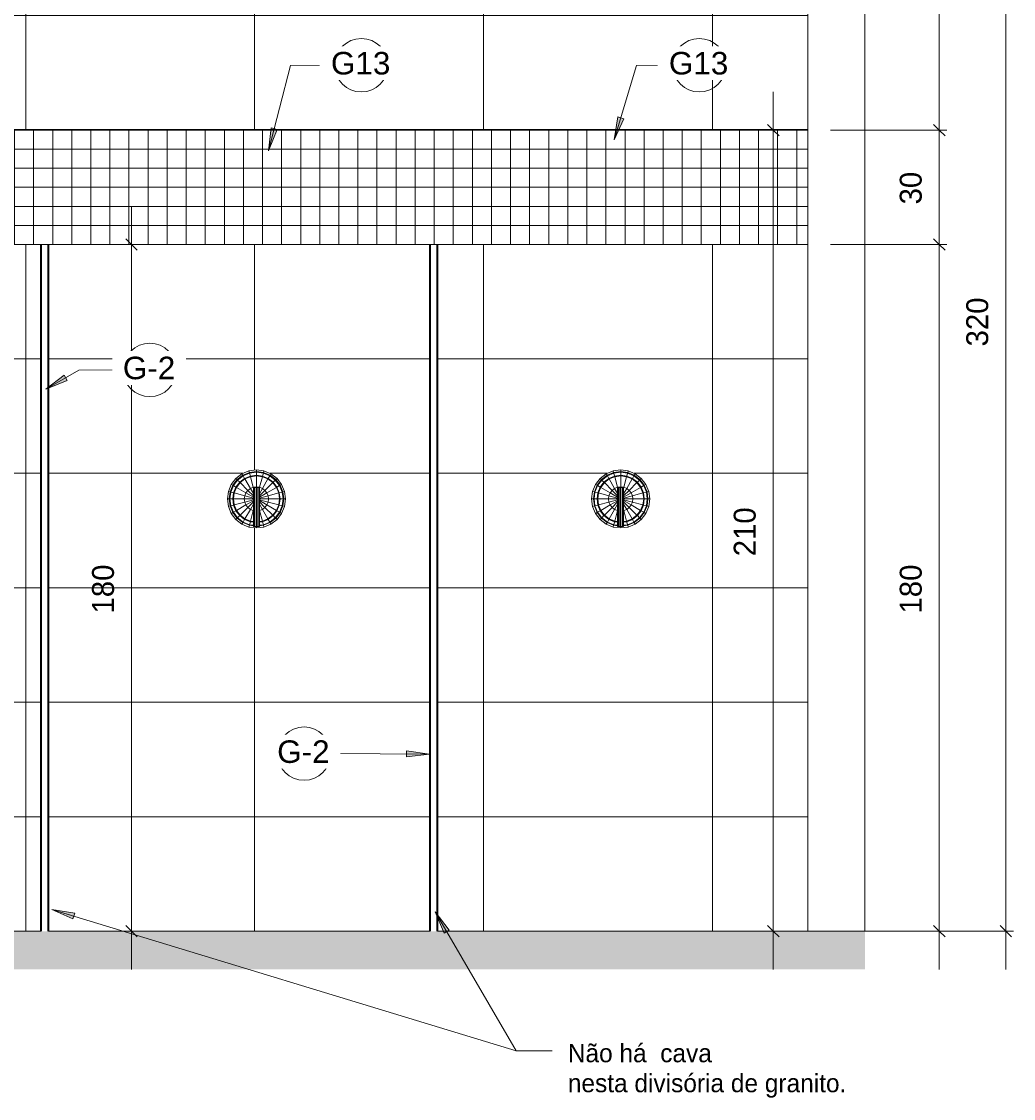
# Model space of a CAD drawing. Header units: metres. Extents: x -7.1 to 31.6, y -21.1 to 8.5.
# Tile 40 of 44: x 19.4 to 22, y -0.4 to 2.4. Entities that reach past the tile are written whole.
import ezdxf

# ---------------------------------------------------------------- set-up
doc = ezdxf.new("R2010")
doc.units = ezdxf.units.M
for name, color, linetype, lineweight in [('A-ANNO-DIMS', 211, 'Continuous', 9), ('A-ANNO-DIMS-20', 211, 'Continuous', 9), ('A-ANNO-KEYN', 231, 'Continuous', 9), ('A-DETL', 90, 'Continuous', 18), ('A-DETL-GENF', 92, 'Continuous', 18), ('A-WALL', 113, 'Continuous', 18), ('A-WALL-PATT', 111, 'Continuous', 35), ('G-ANNO-TEXT', 231, 'Continuous', 9), ('G-IMPT', 8, 'Continuous', 18), ('P-SANR-FIXT', 6, 'Continuous', 18)]:
    doc.layers.add(name, color=color, linetype=linetype, lineweight=lineweight)
doc.styles.add('Arial_2', font='arial.ttf', dxfattribs={"height": 0.059012})
doc.styles.add('Century Gothic_1', font='GOTHIC.TTF', dxfattribs={"height": 0.047904})
doc.styles.add('Century Gothic_5', font='GOTHIC.TTF', dxfattribs={"height": 0.057484})
doc.dimstyles.new('_Cotas_detalhamento_3_mm_1', dxfattribs={"dimscale": 0.3048, "dimtxt": 0.06, "dimasz": 0.098425, "dimexe": 0.065617, "dimexo": 0.19685, "dimgap": 0.098425, "dimtad": 1, "dimdec": 0, "dimlfac": 100, "dimzin": 0, "dimdsep": 46, "dimtxsty": 'Century Gothic_5', "dimblk1": 'OBLIQUE', "dimblk2": 'OBLIQUE', "dimsah": 1, "dimcen": 0.09, "dimdle": 0.328084, "dimazin": 0, "dimtfac": 1, "dimtdec": 4, "dimtix": 1, "dimtmove": 0, "dimatfit": 3, "dimfxl": 1, "dimtvp": 1, "dimtolj": 1, "dimtzin": 0, "dimarcsym": 2})

# ---------------------------------------------------------------- blocks, each defined once
blk = doc.blocks.new('Kohler_-_K-T8226_Taboret_Shower_Trim_1533 - t8226_dxf-717986-Vista E_')
at = {"layer": 'G-IMPT'}
for p, q in [((-1.2834, 1.1713), (-1.2713, 1.1871)), ((-1.2713, 1.1871), (-1.2555, 1.1992)), ((-1.2713, 1.1871), (-1.2679, 1.1837)), ((-1.2679, 1.1837), (-1.2531, 1.1951)), ((-1.2668, 1.1826), (-1.2523, 1.1937)), ((-1.2612, 1.177), (-1.2484, 1.1868)), ((-1.2555, 1.1992), (-1.2371, 1.2068)), ((-1.2555, 1.1992), (-1.2531, 1.1951)), ((-1.2531, 1.1951), (-1.2359, 1.2022)), ((-1.2531, 1.1951), (-1.2523, 1.1937)), ((-1.2523, 1.1937), (-1.2355, 1.2007)), ((-1.2523, 1.1937), (-1.2484, 1.1868)), ((-1.2484, 1.1868), (-1.2334, 1.193)), ((-1.2484, 1.1868), (-1.2476, 1.1855)), ((-1.2476, 1.1855), (-1.233, 1.1915)), ((-1.2371, 1.2068), (-1.2174, 1.2094)), ((-1.2371, 1.2068), (-1.2359, 1.2022)), ((-1.2359, 1.2022), (-1.2174, 1.2047)), ((-1.2359, 1.2022), (-1.2355, 1.2007)), ((-1.2355, 1.2007), (-1.2174, 1.2031)), ((-1.2355, 1.2007), (-1.2334, 1.193)), ((-1.2334, 1.193), (-1.2174, 1.1951)), ((-1.2334, 1.193), (-1.233, 1.1915)), ((-1.233, 1.1915), (-1.2174, 1.1935)), ((-1.233, 1.1915), (-1.2256, 1.1639)), ((-1.2174, 1.2094), (-1.1977, 1.2068)), ((-1.2174, 1.2094), (-1.2174, 1.2047)), ((-1.2174, 1.2047), (-1.1989, 1.2022)), ((-1.2174, 1.2047), (-1.2174, 1.2031)), ((-1.2174, 1.2031), (-1.1993, 1.2007)), ((-1.2174, 1.2031), (-1.2174, 1.1951)), ((-1.2174, 1.1951), (-1.2174, 1.1935)), ((-1.2174, 1.1951), (-1.2014, 1.193)), ((-1.2174, 1.1935), (-1.2174, 1.165)), ((-1.2174, 1.1935), (-1.2018, 1.1915)), ((-1.2018, 1.1915), (-1.2092, 1.1639)), ((-1.2014, 1.193), (-1.2018, 1.1915)), ((-1.2018, 1.1915), (-1.1873, 1.1855)), ((-1.1993, 1.2007), (-1.2014, 1.193)), ((-1.2014, 1.193), (-1.1865, 1.1868)), ((-1.1989, 1.2022), (-1.1993, 1.2007)), ((-1.1993, 1.2007), (-1.1825, 1.1937)), ((-1.1977, 1.2068), (-1.1989, 1.2022)), ((-1.1989, 1.2022), (-1.1817, 1.1951)), ((-1.1977, 1.2068), (-1.1793, 1.1992)), ((-1.1865, 1.1868), (-1.1873, 1.1855)), ((-1.1825, 1.1937), (-1.1865, 1.1868)), ((-1.1865, 1.1868), (-1.1736, 1.177)), ((-1.1817, 1.1951), (-1.1825, 1.1937)), ((-1.1825, 1.1937), (-1.168, 1.1826)), ((-1.1793, 1.1992), (-1.1817, 1.1951)), ((-1.1817, 1.1951), (-1.1669, 1.1837)), ((-1.1793, 1.1992), (-1.1635, 1.1871)), ((-1.1635, 1.1871), (-1.1669, 1.1837)), ((-1.1635, 1.1871), (-1.1514, 1.1713)), ((-1.291, 1.1529), (-1.2834, 1.1713)), ((-1.2864, 1.1517), (-1.2793, 1.1689)), ((-1.2849, 1.1513), (-1.2779, 1.1681)), ((-1.2834, 1.1713), (-1.2793, 1.1689)), ((-1.2793, 1.1689), (-1.2679, 1.1837)), ((-1.2793, 1.1689), (-1.2779, 1.1681)), ((-1.2779, 1.1681), (-1.2668, 1.1826)), ((-1.2779, 1.1681), (-1.271, 1.1642)), ((-1.2772, 1.1492), (-1.271, 1.1642)), ((-1.2757, 1.1488), (-1.2697, 1.1634)), ((-1.271, 1.1642), (-1.2612, 1.177)), ((-1.271, 1.1642), (-1.2697, 1.1634)), ((-1.2697, 1.1634), (-1.2601, 1.1759)), ((-1.2697, 1.1634), (-1.2449, 1.1491)), ((-1.2679, 1.1837), (-1.2668, 1.1826)), ((-1.2668, 1.1826), (-1.2612, 1.177)), ((-1.2612, 1.177), (-1.2601, 1.1759)), ((-1.2601, 1.1759), (-1.2476, 1.1855)), ((-1.2601, 1.1759), (-1.2399, 1.1557)), ((-1.2476, 1.1855), (-1.2333, 1.1607)), ((-1.2399, 1.1557), (-1.2333, 1.1607)), ((-1.2333, 1.1607), (-1.2256, 1.1639)), ((-1.2333, 1.1607), (-1.2255, 1.1471)), ((-1.2256, 1.1639), (-1.2174, 1.165)), ((-1.2256, 1.1639), (-1.2253, 1.1628)), ((-1.2252, 1.1628), (-1.2255, 1.1628)), ((-1.2255, 1.0612), (-1.2255, 1.1628)), ((-1.2255, 1.1628), (-1.2244, 1.1628)), ((-1.2244, 1.1628), (-1.2215, 1.1628)), ((-1.2244, 1.0612), (-1.2244, 1.1628)), ((-1.2215, 1.1628), (-1.2175, 1.1628)), ((-1.2215, 1.0612), (-1.2215, 1.1628)), ((-1.2175, 1.1628), (-1.2136, 1.1628)), ((-1.2175, 1.0612), (-1.2175, 1.1628)), ((-1.2174, 1.165), (-1.2092, 1.1639)), ((-1.2174, 1.165), (-1.2174, 1.1628)), ((-1.2136, 1.1628), (-1.2106, 1.1628)), ((-1.2136, 1.0612), (-1.2136, 1.1628)), ((-1.2106, 1.1628), (-1.2096, 1.1628)), ((-1.2106, 1.0612), (-1.2106, 1.1628)), ((-1.2096, 1.1628), (-1.2098, 1.1628)), ((-1.2092, 1.1639), (-1.2096, 1.1625)), ((-1.2096, 1.0612), (-1.2096, 1.1628)), ((-1.2015, 1.1607), (-1.2096, 1.1468)), ((-1.2092, 1.1639), (-1.2015, 1.1607)), ((-1.1873, 1.1855), (-1.2015, 1.1607)), ((-1.2015, 1.1607), (-1.195, 1.1557)), ((-1.1748, 1.1759), (-1.195, 1.1557)), ((-1.1652, 1.1634), (-1.1899, 1.1491)), ((-1.1873, 1.1855), (-1.1748, 1.1759)), ((-1.1736, 1.177), (-1.1748, 1.1759)), ((-1.1748, 1.1759), (-1.1652, 1.1634)), ((-1.168, 1.1826), (-1.1736, 1.177)), ((-1.1736, 1.177), (-1.1638, 1.1642)), ((-1.1669, 1.1837), (-1.168, 1.1826)), ((-1.168, 1.1826), (-1.1569, 1.1681)), ((-1.1669, 1.1837), (-1.1556, 1.1689)), ((-1.1638, 1.1642), (-1.1652, 1.1634)), ((-1.1652, 1.1634), (-1.1591, 1.1488)), ((-1.1569, 1.1681), (-1.1638, 1.1642)), ((-1.1638, 1.1642), (-1.1576, 1.1492)), ((-1.1556, 1.1689), (-1.1569, 1.1681)), ((-1.1569, 1.1681), (-1.1499, 1.1513)), ((-1.1514, 1.1713), (-1.1556, 1.1689)), ((-1.1556, 1.1689), (-1.1484, 1.1517)), ((-1.1514, 1.1713), (-1.1438, 1.1529)), ((-1.2936, 1.1332), (-1.291, 1.1529)), ((-1.291, 1.1135), (-1.2936, 1.1332)), ((-1.2936, 1.1332), (-1.2889, 1.1332)), ((-1.291, 1.1529), (-1.2864, 1.1517)), ((-1.2889, 1.1332), (-1.2864, 1.1517)), ((-1.2864, 1.1147), (-1.2889, 1.1332)), ((-1.2889, 1.1332), (-1.2873, 1.1332)), ((-1.2873, 1.1332), (-1.2849, 1.1513)), ((-1.2849, 1.1151), (-1.2873, 1.1332)), ((-1.2873, 1.1332), (-1.2793, 1.1332)), ((-1.2864, 1.1517), (-1.2849, 1.1513)), ((-1.2849, 1.1513), (-1.2772, 1.1492)), ((-1.2793, 1.1332), (-1.2772, 1.1492)), ((-1.2772, 1.1172), (-1.2793, 1.1332)), ((-1.2793, 1.1332), (-1.2777, 1.1332)), ((-1.2777, 1.1332), (-1.2757, 1.1488)), ((-1.2757, 1.1176), (-1.2777, 1.1332)), ((-1.2777, 1.1332), (-1.2492, 1.1332)), ((-1.2772, 1.1492), (-1.2757, 1.1488)), ((-1.2757, 1.1488), (-1.2481, 1.1414)), ((-1.2492, 1.1332), (-1.2481, 1.1414)), ((-1.2481, 1.125), (-1.2492, 1.1332)), ((-1.2492, 1.1332), (-1.2255, 1.1332)), ((-1.2481, 1.1414), (-1.2449, 1.1491)), ((-1.2481, 1.1414), (-1.2255, 1.1354)), ((-1.2481, 1.125), (-1.2255, 1.1311)), ((-1.2449, 1.1491), (-1.2399, 1.1557)), ((-1.2449, 1.1491), (-1.2255, 1.1379)), ((-1.2399, 1.1557), (-1.2255, 1.1413)), ((-1.195, 1.1557), (-1.2096, 1.141)), ((-1.1899, 1.1491), (-1.2096, 1.1377)), ((-1.1868, 1.1414), (-1.2096, 1.1353)), ((-1.1857, 1.1332), (-1.2096, 1.1332)), ((-1.1868, 1.125), (-1.2096, 1.1311)), ((-1.195, 1.1557), (-1.1899, 1.1491)), ((-1.1899, 1.1491), (-1.1868, 1.1414)), ((-1.1591, 1.1488), (-1.1868, 1.1414)), ((-1.1857, 1.1332), (-1.1868, 1.1414)), ((-1.1868, 1.125), (-1.1857, 1.1332)), ((-1.1571, 1.1332), (-1.1857, 1.1332)), ((-1.1576, 1.1492), (-1.1591, 1.1488)), ((-1.1571, 1.1332), (-1.1591, 1.1488)), ((-1.1591, 1.1176), (-1.1571, 1.1332)), ((-1.1499, 1.1513), (-1.1576, 1.1492)), ((-1.1555, 1.1332), (-1.1576, 1.1492)), ((-1.1576, 1.1172), (-1.1555, 1.1332)), ((-1.1555, 1.1332), (-1.1571, 1.1332)), ((-1.1476, 1.1332), (-1.1555, 1.1332)), ((-1.1484, 1.1517), (-1.1499, 1.1513)), ((-1.1476, 1.1332), (-1.1499, 1.1513)), ((-1.1499, 1.1151), (-1.1476, 1.1332)), ((-1.1438, 1.1529), (-1.1484, 1.1517)), ((-1.146, 1.1332), (-1.1484, 1.1517)), ((-1.1484, 1.1147), (-1.146, 1.1332)), ((-1.146, 1.1332), (-1.1476, 1.1332)), ((-1.1412, 1.1332), (-1.146, 1.1332)), ((-1.1412, 1.1332), (-1.1438, 1.1529)), ((-1.1438, 1.1135), (-1.1412, 1.1332)), ((-1.291, 1.1135), (-1.2864, 1.1147)), ((-1.2834, 1.0951), (-1.291, 1.1135)), ((-1.2864, 1.1147), (-1.2849, 1.1151)), ((-1.2793, 1.0975), (-1.2864, 1.1147)), ((-1.2849, 1.1151), (-1.2772, 1.1172)), ((-1.2779, 1.0983), (-1.2849, 1.1151)), ((-1.2779, 1.0983), (-1.271, 1.1023)), ((-1.2772, 1.1172), (-1.2757, 1.1176)), ((-1.271, 1.1023), (-1.2772, 1.1172)), ((-1.2757, 1.1176), (-1.2481, 1.125)), ((-1.2697, 1.1031), (-1.2757, 1.1176)), ((-1.271, 1.1023), (-1.2697, 1.1031)), ((-1.2612, 1.0894), (-1.271, 1.1023)), ((-1.2697, 1.1031), (-1.2449, 1.1173)), ((-1.2601, 1.0906), (-1.2697, 1.1031)), ((-1.2601, 1.0906), (-1.2399, 1.1108)), ((-1.2449, 1.1173), (-1.2481, 1.125)), ((-1.2476, 1.081), (-1.2333, 1.1057)), ((-1.2449, 1.1173), (-1.2255, 1.1286)), ((-1.2399, 1.1108), (-1.2449, 1.1173)), ((-1.2399, 1.1108), (-1.2255, 1.1252)), ((-1.2333, 1.1057), (-1.2399, 1.1108)), ((-1.2333, 1.1057), (-1.2255, 1.1193)), ((-1.2256, 1.1025), (-1.2333, 1.1057)), ((-1.233, 1.0749), (-1.2256, 1.1025)), ((-1.2256, 1.1025), (-1.2255, 1.1032)), ((-1.1899, 1.1173), (-1.2096, 1.1287)), ((-1.195, 1.1108), (-1.2096, 1.1254)), ((-1.2015, 1.1057), (-1.2096, 1.1196)), ((-1.2092, 1.1025), (-1.2096, 1.104)), ((-1.2092, 1.1025), (-1.2096, 1.1025)), ((-1.2015, 1.1057), (-1.2092, 1.1025)), ((-1.2018, 1.0749), (-1.2092, 1.1025)), ((-1.195, 1.1108), (-1.2015, 1.1057)), ((-1.1873, 1.081), (-1.2015, 1.1057)), ((-1.1899, 1.1173), (-1.195, 1.1108)), ((-1.1748, 1.0906), (-1.195, 1.1108)), ((-1.1868, 1.125), (-1.1899, 1.1173)), ((-1.1652, 1.1031), (-1.1899, 1.1173)), ((-1.1591, 1.1176), (-1.1868, 1.125)), ((-1.1652, 1.1031), (-1.1748, 1.0906)), ((-1.1638, 1.1023), (-1.1736, 1.0894)), ((-1.1591, 1.1176), (-1.1652, 1.1031)), ((-1.1638, 1.1023), (-1.1652, 1.1031)), ((-1.1576, 1.1172), (-1.1638, 1.1023)), ((-1.1569, 1.0983), (-1.1638, 1.1023)), ((-1.1576, 1.1172), (-1.1591, 1.1176)), ((-1.1499, 1.1151), (-1.1576, 1.1172)), ((-1.1499, 1.1151), (-1.1569, 1.0983)), ((-1.1484, 1.1147), (-1.1556, 1.0975)), ((-1.1438, 1.1135), (-1.1514, 1.0951)), ((-1.1484, 1.1147), (-1.1499, 1.1151)), ((-1.1438, 1.1135), (-1.1484, 1.1147)), ((-1.2834, 1.0951), (-1.2793, 1.0975)), ((-1.2713, 1.0793), (-1.2834, 1.0951)), ((-1.2793, 1.0975), (-1.2779, 1.0983)), ((-1.2679, 1.0827), (-1.2793, 1.0975)), ((-1.2668, 1.0838), (-1.2779, 1.0983)), ((-1.2713, 1.0793), (-1.2679, 1.0827)), ((-1.2555, 1.0672), (-1.2713, 1.0793)), ((-1.2679, 1.0827), (-1.2668, 1.0838)), ((-1.2531, 1.0713), (-1.2679, 1.0827)), ((-1.2668, 1.0838), (-1.2612, 1.0894)), ((-1.2523, 1.0727), (-1.2668, 1.0838)), ((-1.2612, 1.0894), (-1.2601, 1.0906)), ((-1.2484, 1.0796), (-1.2612, 1.0894)), ((-1.2476, 1.081), (-1.2601, 1.0906)), ((-1.2531, 1.0713), (-1.2523, 1.0727)), ((-1.2523, 1.0727), (-1.2484, 1.0796)), ((-1.2355, 1.0657), (-1.2523, 1.0727)), ((-1.2484, 1.0796), (-1.2476, 1.081)), ((-1.2334, 1.0734), (-1.2484, 1.0796)), ((-1.233, 1.0749), (-1.2476, 1.081)), ((-1.2355, 1.0657), (-1.2334, 1.0734)), ((-1.2334, 1.0734), (-1.233, 1.0749)), ((-1.2255, 1.0724), (-1.2334, 1.0734)), ((-1.2255, 1.0739), (-1.233, 1.0749)), ((-1.2018, 1.0749), (-1.2096, 1.0739)), ((-1.2014, 1.0734), (-1.2096, 1.0723)), ((-1.1873, 1.081), (-1.2018, 1.0749)), ((-1.2014, 1.0734), (-1.2018, 1.0749)), ((-1.1865, 1.0796), (-1.2014, 1.0734)), ((-1.1993, 1.0657), (-1.2014, 1.0734)), ((-1.1825, 1.0727), (-1.1993, 1.0657)), ((-1.1748, 1.0906), (-1.1873, 1.081)), ((-1.1865, 1.0796), (-1.1873, 1.081)), ((-1.1736, 1.0894), (-1.1865, 1.0796)), ((-1.1825, 1.0727), (-1.1865, 1.0796)), ((-1.168, 1.0838), (-1.1825, 1.0727)), ((-1.1817, 1.0713), (-1.1825, 1.0727)), ((-1.1669, 1.0827), (-1.1817, 1.0713)), ((-1.1635, 1.0793), (-1.1793, 1.0672)), ((-1.1736, 1.0894), (-1.1748, 1.0906)), ((-1.168, 1.0838), (-1.1736, 1.0894)), ((-1.1569, 1.0983), (-1.168, 1.0838)), ((-1.1669, 1.0827), (-1.168, 1.0838)), ((-1.1556, 1.0975), (-1.1669, 1.0827)), ((-1.1635, 1.0793), (-1.1669, 1.0827)), ((-1.1514, 1.0951), (-1.1635, 1.0793)), ((-1.1556, 1.0975), (-1.1569, 1.0983)), ((-1.1514, 1.0951), (-1.1556, 1.0975)), ((-1.2555, 1.0672), (-1.2531, 1.0713)), ((-1.2371, 1.0596), (-1.2555, 1.0672)), ((-1.2359, 1.0642), (-1.2531, 1.0713)), ((-1.2371, 1.0596), (-1.2359, 1.0642)), ((-1.2174, 1.057), (-1.2371, 1.0596)), ((-1.2359, 1.0642), (-1.2355, 1.0657)), ((-1.2255, 1.0628), (-1.2359, 1.0642)), ((-1.2255, 1.0644), (-1.2355, 1.0657)), ((-1.2252, 1.0612), (-1.2255, 1.0612)), ((-1.2255, 1.0612), (-1.2244, 1.0612)), ((-1.2244, 1.0612), (-1.2215, 1.0612)), ((-1.2215, 1.0612), (-1.2175, 1.0612)), ((-1.2175, 1.0612), (-1.2136, 1.0612)), ((-1.2174, 1.057), (-1.2174, 1.0612)), ((-1.1977, 1.0596), (-1.2174, 1.057)), ((-1.2136, 1.0612), (-1.2106, 1.0612)), ((-1.2106, 1.0612), (-1.2096, 1.0612)), ((-1.2096, 1.0612), (-1.2098, 1.0612)), ((-1.1993, 1.0657), (-1.2096, 1.0644)), ((-1.1989, 1.0642), (-1.2096, 1.0628)), ((-1.1989, 1.0642), (-1.1993, 1.0657)), ((-1.1817, 1.0713), (-1.1989, 1.0642)), ((-1.1977, 1.0596), (-1.1989, 1.0642)), ((-1.1793, 1.0672), (-1.1977, 1.0596)), ((-1.1793, 1.0672), (-1.1817, 1.0713))]:
    blk.add_line(p, q, dxfattribs=at)
blk = doc.blocks.new('Kohler_-_K-T8226_Taboret_Shower_Trim_1533 - Kohler_-_K-T8226_Taboret_Shower_Trim_1533-204706-Vista E_')
blk.add_blockref('Kohler_-_K-T8226_Taboret_Shower_Trim_1533 - t8226_dxf-717986-Vista E_', (0, 0))
blk = doc.blocks.new('DIMBLOCK49-Vista E_')
at = {"layer": 'A-ANNO-DIMS-20'}
for p, q in [((21.4778, 3.2), (21.7828, 3.2)), ((21.7628, 3.2), (21.4778, 3.2)), ((21.7628, 3.2), (21.7628, 2.1)), ((21.4778, 2.1), (21.7828, 2.1)), ((21.7628, 2.1), (21.4778, 2.1))]:
    blk.add_line(p, q, dxfattribs=at)
at = {"layer": 'A-ANNO-DIMS-20', "lineweight": 18}
for p, q in [((21.7628, 3.2), (21.7478, 3.215)), ((21.7628, 3.2), (21.7778, 3.185)), ((21.7628, 2.1), (21.7478, 2.115)), ((21.7628, 2.1), (21.7778, 2.085))]:
    blk.add_line(p, q, dxfattribs=at)
at = {"layer": 'A-ANNO-DIMS-20', "color": 0, "insert": (21.6591, 2.5829), "char_height": 0.05748, "width": 0.161143, "attachment_point": 1, "rotation": 90, "line_spacing_factor": 0.984117, "style": 'Century Gothic_5'}
blk.add_mtext('110', dxfattribs=at)
blk = doc.blocks.new('_Oblique')
at = {"color": 0, "linetype": 'ByBlock', "lineweight": -2}
blk.add_line((-0.5, -0.5), (0.5, 0.5), dxfattribs=at)
blk = doc.blocks.new('DIMBLOCK50-Vista E_')
at = {"layer": 'A-ANNO-DIMS-20'}
for p, q in [((21.4778, 2.1), (21.7828, 2.1)), ((21.7628, 2.1), (21.4778, 2.1)), ((21.7628, 2.1), (21.7628, 1.8)), ((21.4778, 1.8), (21.7828, 1.8)), ((21.7628, 1.8), (21.4778, 1.8))]:
    blk.add_line(p, q, dxfattribs=at)
at = {"layer": 'A-ANNO-DIMS-20', "lineweight": 18}
for p, q in [((21.7628, 2.1), (21.7478, 2.115)), ((21.7628, 2.1), (21.7778, 2.085)), ((21.7628, 1.8), (21.7478, 1.815)), ((21.7628, 1.8), (21.7778, 1.785))]:
    blk.add_line(p, q, dxfattribs=at)
at = {"layer": 'A-ANNO-DIMS-20', "color": 0, "insert": (21.6591, 1.9052), "char_height": 0.05748, "width": 0.107429, "attachment_point": 1, "rotation": 90, "line_spacing_factor": 0.984117, "style": 'Century Gothic_5'}
blk.add_mtext('30', dxfattribs=at)
blk = doc.blocks.new('DIMBLOCK51-Vista E_')
at = {"layer": 'A-ANNO-DIMS-20', "lineweight": 18}
for p, q in [((21.7628, 1.8), (21.7478, 1.815)), ((21.7628, 1.8), (21.7778, 1.785)), ((21.7628, 0), (21.7478, 0.015)), ((21.7628, 0), (21.7778, -0.015))]:
    blk.add_line(p, q, dxfattribs=at)
at = {"layer": 'A-ANNO-DIMS-20'}
for p, q in [((21.4778, 1.8), (21.7828, 1.8)), ((21.7628, 1.8), (21.4778, 1.8)), ((21.7628, 1.8), (21.7628, -0.1)), ((20.4912, 0), (21.7828, 0)), ((21.7628, 0), (20.4912, 0))]:
    blk.add_line(p, q, dxfattribs=at)
at = {"layer": 'A-ANNO-DIMS-20', "color": 0, "insert": (21.6591, 0.8329), "char_height": 0.05748, "width": 0.161143, "attachment_point": 1, "rotation": 90, "line_spacing_factor": 0.984117, "style": 'Century Gothic_5'}
blk.add_mtext('180', dxfattribs=at)
blk = doc.blocks.new('DIMBLOCK52-Vista E_')
at = {"layer": 'A-ANNO-DIMS-20'}
for p, q in [((21.3277, 2.2), (21.3277, -0.1)), ((20.9877, 2.1), (21.3477, 2.1)), ((21.3277, 2.1), (20.9877, 2.1)), ((21.2889, 0), (21.3477, 0)), ((21.3277, 0), (21.2889, 0))]:
    blk.add_line(p, q, dxfattribs=at)
at = {"layer": 'A-ANNO-DIMS-20', "lineweight": 18}
for p, q in [((21.3277, 2.1), (21.3127, 2.115)), ((21.3277, 2.1), (21.3427, 2.085)), ((21.3277, 0), (21.3127, 0.015)), ((21.3277, 0), (21.3427, -0.015))]:
    blk.add_line(p, q, dxfattribs=at)
at = {"layer": 'A-ANNO-DIMS-20', "color": 0, "insert": (21.224, 0.9829), "char_height": 0.05748, "width": 0.161143, "attachment_point": 1, "rotation": 90, "line_spacing_factor": 0.984117, "style": 'Century Gothic_5'}
blk.add_mtext('210', dxfattribs=at)
blk = doc.blocks.new('DIMBLOCK55-Vista E_')
at = {"layer": 'A-ANNO-DIMS-20'}
for p, q in [((19.6459, 1.9), (19.6459, -0.1)), ((19.6071, 1.8), (19.6659, 1.8)), ((19.6459, 1.8), (19.6071, 1.8)), ((19.6071, 0), (19.6659, 0)), ((19.6459, 0), (19.6071, 0))]:
    blk.add_line(p, q, dxfattribs=at)
at = {"layer": 'A-ANNO-DIMS-20', "lineweight": 18}
for p, q in [((19.6459, 1.8), (19.6309, 1.815)), ((19.6459, 1.8), (19.6609, 1.785)), ((19.6459, 0), (19.6309, 0.015)), ((19.6459, 0), (19.6609, -0.015))]:
    blk.add_line(p, q, dxfattribs=at)
at = {"layer": 'A-ANNO-DIMS-20', "color": 0, "insert": (19.5422, 0.8329), "char_height": 0.05748, "width": 0.161143, "attachment_point": 1, "rotation": 90, "line_spacing_factor": 0.984117, "style": 'Century Gothic_5'}
blk.add_mtext('180', dxfattribs=at)
blk = doc.blocks.new('M_Identificador de nota-chave - Texto da nota-chave-86548-Vista E_')
at = {"layer": 'A-ANNO-KEYN'}
blk.add_circle((-5.5569, 1.1102), 0.07, dxfattribs=at)
blk = doc.blocks.new('DIMBLOCK57-Vista E_')
at = {"layer": 'A-ANNO-DIMS-20'}
for p, q in [((21.9371, 3.3), (21.9371, -0.1)), ((21.4778, 3.2), (21.9571, 3.2)), ((21.9371, 3.2), (21.4778, 3.2)), ((21.6278, 0), (21.9571, 0)), ((21.9371, 0), (21.6278, 0))]:
    blk.add_line(p, q, dxfattribs=at)
at = {"layer": 'A-ANNO-DIMS-20', "lineweight": 18}
for p, q in [((21.9371, 3.2), (21.9221, 3.215)), ((21.9371, 3.2), (21.9521, 3.185)), ((21.9371, 0), (21.9221, 0.015)), ((21.9371, 0), (21.9521, -0.015))]:
    blk.add_line(p, q, dxfattribs=at)
at = {"layer": 'A-ANNO-DIMS-20', "color": 0, "insert": (21.8334, 1.5329), "char_height": 0.05748, "width": 0.161143, "attachment_point": 1, "rotation": 90, "line_spacing_factor": 0.984117, "style": 'Century Gothic_5'}
blk.add_mtext('320', dxfattribs=at)

msp = doc.modelspace()

# ---------------------------------------------------------------- hatches: boundary and pattern name
at = {"layer": 'A-ANNO-KEYN'}
for points in [[(20.9109, 2.0746), (20.9356, 2.1299), (20.9204, 2.1344)], [(20.0045, 2.0456), (20.0272, 2.1017), (20.0119, 2.1057)], [(19.4209, 1.4207), (19.4769, 1.4436), (19.4691, 1.4573)], [(20.4266, 0.4646), (20.3667, 0.4728), (20.3666, 0.457)]]:
    msp.add_hatch(color=256, dxfattribs=at).paths.add_polyline_path(points, flags=0)
at = {"layer": 'A-DETL-GENF'}
h = msp.add_hatch(color=7, dxfattribs=at)
h.paths.add_polyline_path([(17.0471, -0.1), (21.5679, -0.1), (21.5678, 0), (16.2178, 0), (16.2178, -0.1), (16.8797, -0.1)], flags=0)
h.paths.add_polyline_path([(16.3678, 3.85), (21.5679, 3.85), (21.5679, 4), (16.2178, 4), (16.2178, 3.85)], flags=0)
h = msp.add_hatch(dxfattribs=at)
h.set_pattern_fill('FP_16', color=150, style=0, pattern_type=2)
h.set_pattern_definition([(0, (36.889, 0), (0, 0.05), []), (90, (36.889, 0), (-0.05, 3e-18), [])])
h.paths.add_polyline_path([(16.3678, 1.8), (21.4178, 1.8), (21.4178, 2.1019), (16.3678, 2.1019), (16.3678, 1.9499)], flags=0)
at = {"layer": 'A-WALL-PATT', "lineweight": 18}
h = msp.add_hatch(dxfattribs=at)
h.set_pattern_fill('FP_15', color=256, style=0, pattern_type=2)
h.set_pattern_definition([(0, (20.568, -0.9), (0, 0.3), []), (90, (20.568, -0.9), (-0.6, 4e-17), [])])
h.paths.add_polyline_path([(16.4526, 0), (16.7467, 0), (16.7683, 0.1979), (16.7557, 0.2056), (16.7374, 0.2201), (16.7219, 0.2356), (16.7077, 0.2537), (16.6958, 0.2734), (16.6858, 0.296), (16.6793, 0.3174), (16.6753, 0.3395), (16.674, 0.3619), (17.055, 0.3619), (17.0536, 0.339), (17.0492, 0.3156), (17.0426, 0.2944), (17.0331, 0.2734), (17.0212, 0.2537), (17.007, 0.2356), (16.9908, 0.2194), (16.9727, 0.2052), (16.9606, 0.1979), (16.9822, 0), (17.7667, 0), (17.7883, 0.1979), (17.7757, 0.2056), (17.7574, 0.2201), (17.7419, 0.2356), (17.7277, 0.2537), (17.7158, 0.2734), (17.7058, 0.296), (17.6993, 0.3174), (17.6953, 0.3395), (17.694, 0.3619), (18.075, 0.3619), (18.0736, 0.339), (18.0692, 0.3156), (18.0626, 0.2944), (18.0531, 0.2734), (18.0412, 0.2537), (18.027, 0.2356), (18.0108, 0.2194), (17.9927, 0.2052), (17.9806, 0.1979), (18.0022, 0), (18.7867, 0), (18.8083, 0.1979), (18.7962, 0.2052), (18.7774, 0.2201), (18.7619, 0.2356), (18.7477, 0.2537), (18.7358, 0.2734), (18.7258, 0.296), (18.7193, 0.3174), (18.7153, 0.3395), (18.714, 0.3619), (19.095, 0.3619), (19.0936, 0.339), (19.0894, 0.3162), (19.0826, 0.2944), (19.0731, 0.2734), (19.0612, 0.2537), (19.047, 0.2356), (19.0308, 0.2194), (19.0127, 0.2052), (19.0006, 0.1979), (19.0222, 0), (19.4078, 0), (19.4078, 1.8), (18.4078, 1.8), (18.4078, 0.966), (18.4114, 0.9625), (18.4528, 0.9588), (18.4553, 0.9657), (18.4656, 0.9657), (18.4686, 0.9575), (18.5158, 0.9533), (18.5224, 0.9494), (18.5248, 0.9425), (18.5248, 0.6735), (18.5223, 0.6664), (18.5158, 0.6627), (18.5128, 0.6624), (18.5128, 0.6478), (18.4955, 0.6478), (18.4955, 0.5742), (18.4328, 0.5742), (18.4328, 0.6478), (18.4155, 0.6478), (18.4155, 0.6539), (18.4114, 0.6535), (18.4078, 0.65), (18.4078, 0.2), (18.3878, 0.2), (18.3878, 1.8), (17.3878, 1.8), (17.3878, 0.966), (17.3914, 0.9625), (17.4328, 0.9588), (17.4353, 0.9657), (17.4456, 0.9657), (17.4486, 0.9575), (17.4958, 0.9533), (17.5024, 0.9494), (17.5048, 0.9425), (17.5048, 0.6735), (17.5023, 0.6664), (17.4958, 0.6627), (17.4928, 0.6624), (17.4928, 0.6478), (17.4755, 0.6478), (17.4755, 0.5742), (17.4128, 0.5742), (17.4128, 0.6478), (17.3955, 0.6478), (17.3955, 0.6539), (17.3914, 0.6535), (17.3878, 0.65), (17.3878, 0.2), (17.3678, 0.2), (17.3678, 1.8), (16.3678, 1.8), (16.3678, 0.966), (16.3714, 0.9625), (16.4128, 0.9588), (16.4153, 0.9657), (16.4256, 0.9657), (16.4286, 0.9575), (16.4758, 0.9533), (16.4824, 0.9494), (16.4848, 0.9425), (16.4848, 0.6735), (16.4823, 0.6664), (16.4758, 0.6627), (16.4728, 0.6624), (16.4728, 0.6478), (16.4555, 0.6478), (16.4555, 0.5742), (16.3928, 0.5742), (16.3928, 0.6478), (16.3755, 0.6478), (16.3755, 0.6539), (16.3714, 0.6535), (16.3678, 0.65), (16.3678, 0), (16.4457, 0)], flags=0)
h.paths.add_polyline_path([(20.2284, 0), (20.4278, 0), (20.4278, 1.8), (19.4278, 1.8), (19.4278, 0), (19.5587, 0)], flags=0)
h.paths.add_polyline_path([(20.4478, 0), (21.4178, 0), (21.4178, 1.8), (20.4478, 1.8), (20.4478, 0.0778)], flags=0)
h.paths.add_polyline_path([(17.1711, 0.0499), (17.1635, 0.0519), (17.1568, 0.055), (17.1512, 0.0597), (17.1466, 0.0651), (17.1411, 0.0764), (17.1389, 0.0843), (17.1378, 0.0944), (17.1378, 0.146), (17.1302, 0.1499), (17.1236, 0.1566), (17.1193, 0.1649), (17.1178, 0.1742), (17.1193, 0.1835), (17.1236, 0.1918), (17.1308, 0.1988), (17.1386, 0.2027), (17.1478, 0.2042), (17.1571, 0.2027), (17.1655, 0.1985), (17.1721, 0.1918), (17.1764, 0.1835), (17.1778, 0.1742), (17.1764, 0.1649), (17.1716, 0.1561), (17.1655, 0.1499), (17.1578, 0.146), (17.1577, 0.1035), (17.158, 0.092), (17.1586, 0.0857), (17.159, 0.0839), (17.1618, 0.0784), (17.1637, 0.0755), (17.1682, 0.0711), (17.1732, 0.0698), (17.1907, 0.0718), (17.2061, 0.0786), (17.2188, 0.0888), (17.2287, 0.1), (17.2357, 0.1107), (17.2404, 0.1219), (17.2442, 0.1343), (17.247, 0.1532), (17.2469, 0.1665), (17.2452, 0.1813), (17.2396, 0.2004), (17.2344, 0.2114), (17.2283, 0.2207), (17.2136, 0.2362), (17.2042, 0.2506), (17.1977, 0.2629), (17.1913, 0.2779), (17.1869, 0.2934), (17.1838, 0.3118), (17.1824, 0.335), (17.1824, 0.5075), (17.1796, 0.5075), (17.1798, 0.5512), (17.1796, 0.5571), (17.1796, 0.6225), (17.172, 0.6231), (17.1637, 0.6243), (17.1573, 0.6259), (17.1533, 0.6277), (17.1519, 0.6297), (17.1517, 0.6409), (17.1525, 0.6453), (17.1531, 0.6466), (17.1588, 0.6538), (17.171, 0.6686), (17.175, 0.6706), (17.1789, 0.6716), (17.1882, 0.6725), (17.1941, 0.6725), (17.202, 0.672), (17.2083, 0.6709), (17.2098, 0.6703), (17.2132, 0.6686), (17.2153, 0.6661), (17.2306, 0.6471), (17.2317, 0.6452), (17.2324, 0.6409), (17.2323, 0.6297), (17.2309, 0.6277), (17.2269, 0.6259), (17.2205, 0.6243), (17.2122, 0.6231), (17.2046, 0.6223), (17.2044, 0.5503), (17.2043, 0.5404), (17.2046, 0.5075), (17.2024, 0.5075), (17.2024, 0.3325), (17.2033, 0.3142), (17.2062, 0.2985), (17.2107, 0.2828), (17.2148, 0.2725), (17.2196, 0.2626), (17.2203, 0.2613), (17.2302, 0.2472), (17.2435, 0.2336), (17.2509, 0.2226), (17.2575, 0.2093), (17.262, 0.1965), (17.2652, 0.1813), (17.2666, 0.1538), (17.2666, 0.1525), (17.2649, 0.1378), (17.2616, 0.1228), (17.2583, 0.1128), (17.2514, 0.0988), (17.2435, 0.0863), (17.2307, 0.0725), (17.2188, 0.0636), (17.2146, 0.0611), (17.1969, 0.0531), (17.1873, 0.0511), (17.1727, 0.0499), (17.1702, 0.0499)], flags=0)
h.paths.add_polyline_path([(19.2111, 0.0499), (19.2035, 0.0519), (19.1968, 0.055), (19.1912, 0.0597), (19.1866, 0.0651), (19.1811, 0.0764), (19.1789, 0.0843), (19.1778, 0.0944), (19.1778, 0.146), (19.1702, 0.1499), (19.1636, 0.1566), (19.1593, 0.1649), (19.1578, 0.1742), (19.1593, 0.1835), (19.1636, 0.1918), (19.1702, 0.1985), (19.1786, 0.2027), (19.1878, 0.2042), (19.1971, 0.2027), (19.2055, 0.1985), (19.2121, 0.1918), (19.2164, 0.1835), (19.2178, 0.1742), (19.2164, 0.1649), (19.2116, 0.1561), (19.2055, 0.1499), (19.1978, 0.146), (19.1977, 0.1035), (19.198, 0.092), (19.1986, 0.0857), (19.199, 0.0839), (19.2018, 0.0784), (19.2037, 0.0755), (19.2082, 0.0711), (19.2132, 0.0698), (19.2307, 0.0718), (19.2461, 0.0786), (19.2588, 0.0888), (19.2687, 0.1), (19.2757, 0.1107), (19.2804, 0.1219), (19.2842, 0.1343), (19.287, 0.1532), (19.2869, 0.1665), (19.2852, 0.1813), (19.2796, 0.2004), (19.2744, 0.2114), (19.2683, 0.2207), (19.2536, 0.2362), (19.2442, 0.2506), (19.2377, 0.2629), (19.2313, 0.2779), (19.2269, 0.2934), (19.2238, 0.3118), (19.2224, 0.335), (19.2224, 0.5075), (19.2196, 0.5075), (19.2199, 0.5468), (19.2196, 0.5571), (19.2196, 0.6225), (19.212, 0.6231), (19.2037, 0.6243), (19.1973, 0.6259), (19.1933, 0.6277), (19.1919, 0.6297), (19.1917, 0.6409), (19.1925, 0.6453), (19.1931, 0.6466), (19.1988, 0.6538), (19.211, 0.6686), (19.215, 0.6706), (19.2189, 0.6716), (19.2282, 0.6725), (19.2341, 0.6725), (19.242, 0.672), (19.2483, 0.6709), (19.2498, 0.6703), (19.2532, 0.6686), (19.2553, 0.6661), (19.2706, 0.6471), (19.2717, 0.6452), (19.2724, 0.6409), (19.2723, 0.6297), (19.2709, 0.6277), (19.2657, 0.6256), (19.2605, 0.6243), (19.2522, 0.6231), (19.2446, 0.6223), (19.2444, 0.5503), (19.2443, 0.5404), (19.2446, 0.5075), (19.2424, 0.5075), (19.2424, 0.3325), (19.2433, 0.3142), (19.2462, 0.2985), (19.2507, 0.2828), (19.255, 0.2721), (19.2596, 0.2626), (19.2609, 0.2604), (19.2702, 0.2472), (19.2835, 0.2336), (19.2909, 0.2226), (19.2975, 0.2093), (19.302, 0.1965), (19.3052, 0.1813), (19.3066, 0.1538), (19.3066, 0.1525), (19.3049, 0.1378), (19.3016, 0.1228), (19.2983, 0.1128), (19.2914, 0.0988), (19.2835, 0.0863), (19.2707, 0.0725), (19.2588, 0.0636), (19.2554, 0.0615), (19.2369, 0.0531), (19.2273, 0.0511), (19.2134, 0.0499)], flags=0)
h.paths.add_polyline_path([(18.1911, 0.0499), (18.1835, 0.0519), (18.1765, 0.0553), (18.1712, 0.0597), (18.1666, 0.0651), (18.1611, 0.0764), (18.1589, 0.0843), (18.1578, 0.0944), (18.1578, 0.146), (18.1502, 0.1499), (18.1436, 0.1566), (18.1393, 0.1649), (18.1378, 0.1742), (18.1393, 0.1835), (18.1436, 0.1918), (18.1502, 0.1985), (18.1586, 0.2027), (18.1678, 0.2042), (18.1773, 0.2026), (18.1855, 0.1985), (18.1921, 0.1918), (18.1964, 0.1835), (18.1978, 0.1742), (18.1964, 0.1649), (18.1916, 0.1561), (18.1855, 0.1499), (18.1778, 0.146), (18.1777, 0.1025), (18.178, 0.092), (18.1786, 0.0857), (18.1792, 0.0834), (18.1818, 0.0784), (18.1837, 0.0755), (18.1882, 0.0711), (18.1932, 0.0698), (18.2107, 0.0718), (18.2261, 0.0786), (18.2388, 0.0888), (18.2487, 0.1), (18.2557, 0.1107), (18.2608, 0.1233), (18.2642, 0.1343), (18.267, 0.1532), (18.2669, 0.1665), (18.2652, 0.1813), (18.2596, 0.2004), (18.2544, 0.2114), (18.2483, 0.2207), (18.2336, 0.2362), (18.2242, 0.2506), (18.2177, 0.2629), (18.2113, 0.2779), (18.2069, 0.2934), (18.2038, 0.3118), (18.2024, 0.335), (18.2024, 0.5075), (18.1996, 0.5075), (18.1998, 0.5512), (18.1996, 0.5571), (18.1996, 0.6225), (18.192, 0.6231), (18.1837, 0.6243), (18.1773, 0.6259), (18.1733, 0.6277), (18.1719, 0.6297), (18.1717, 0.6409), (18.1725, 0.6453), (18.1731, 0.6466), (18.1788, 0.6538), (18.191, 0.6686), (18.195, 0.6706), (18.1989, 0.6716), (18.2082, 0.6725), (18.2141, 0.6725), (18.222, 0.672), (18.2283, 0.6709), (18.2298, 0.6703), (18.2332, 0.6686), (18.2353, 0.6661), (18.2506, 0.6471), (18.2517, 0.6452), (18.2524, 0.6409), (18.2523, 0.6297), (18.2509, 0.6277), (18.2469, 0.6259), (18.2405, 0.6243), (18.2322, 0.6231), (18.2246, 0.6223), (18.2244, 0.5503), (18.2243, 0.5404), (18.2246, 0.5075), (18.2224, 0.5075), (18.2224, 0.3325), (18.2233, 0.3142), (18.2262, 0.2985), (18.2307, 0.2828), (18.235, 0.2721), (18.2396, 0.2626), (18.2409, 0.2604), (18.2502, 0.2472), (18.2635, 0.2336), (18.2709, 0.2226), (18.2775, 0.2093), (18.282, 0.1965), (18.2852, 0.1813), (18.2866, 0.1538), (18.2866, 0.1525), (18.2849, 0.1378), (18.2816, 0.1228), (18.2783, 0.1128), (18.2714, 0.0988), (18.2635, 0.0863), (18.2507, 0.0725), (18.2388, 0.0636), (18.2354, 0.0615), (18.2169, 0.0531), (18.2073, 0.0511), (18.1934, 0.0499)], flags=0)
h.paths.add_polyline_path([(16.4926, 0.095), (16.4719, 0.0977), (16.4526, 0.1057), (16.436, 0.1184), (16.4233, 0.135), (16.4153, 0.1543), (16.4126, 0.175), (16.4926, 0.175), (16.4926, 0.0977)], flags=0)
h.paths.add_polyline_path([(16.6226, 0.14), (16.6226, 0.2089), (16.6717, 0.1745), (16.6454, 0.1561)], flags=0)
h.paths.add_polyline_path([(16.5726, 0.175), (16.4926, 0.175), (16.4926, 0.255), (16.5133, 0.2523), (16.5326, 0.2443), (16.5492, 0.2316), (16.5619, 0.215), (16.5699, 0.1957)], flags=0)
h.paths.add_polyline_path([(16.4926, 0.325), (16.4576, 0.325), (16.4926, 0.375), (16.5276, 0.325), (16.5133, 0.325)], flags=0)
h.paths.add_polyline_path([(18.974, 0.3683), (18.714, 0.3683), (18.714, 0.3746), (18.7066, 0.3746), (18.6959, 0.377), (18.6909, 0.3808), (18.6869, 0.3842), (18.6821, 0.3935), (18.673, 0.4381), (18.6632, 0.654), (18.6574, 0.654), (18.6548, 0.6546), (18.6527, 0.6561), (18.6514, 0.6584), (18.6511, 0.661), (18.6539, 0.6933), (18.6561, 0.6993), (18.6608, 0.7034), (18.6672, 0.7049), (19.1424, 0.7049), (19.1467, 0.7038), (19.1484, 0.7033), (19.1531, 0.6987), (19.155, 0.6933), (19.1578, 0.661), (19.1574, 0.6581), (19.1562, 0.6561), (19.1537, 0.6545), (19.1504, 0.654), (19.1458, 0.654), (19.1359, 0.4381), (19.1268, 0.3935), (19.1217, 0.3837), (19.113, 0.377), (19.1046, 0.375), (19.1009, 0.3746), (19.095, 0.3746), (19.095, 0.3683), (18.9971, 0.3683)], flags=0)
h.paths.add_polyline_path([(16.7101, 0.3683), (16.674, 0.3683), (16.674, 0.3746), (16.6666, 0.3746), (16.6559, 0.377), (16.6509, 0.3808), (16.6469, 0.3842), (16.6421, 0.3935), (16.633, 0.4381), (16.6232, 0.654), (16.6174, 0.654), (16.6148, 0.6546), (16.6127, 0.6561), (16.6114, 0.6584), (16.6111, 0.661), (16.6139, 0.6933), (16.6161, 0.6993), (16.6208, 0.7034), (16.6272, 0.7049), (17.1024, 0.7049), (17.1067, 0.7038), (17.1084, 0.7033), (17.1131, 0.6987), (17.115, 0.6933), (17.1178, 0.661), (17.1173, 0.6579), (17.1162, 0.6561), (17.1137, 0.6545), (17.1104, 0.654), (17.1058, 0.654), (17.0959, 0.4381), (17.0868, 0.3935), (17.0817, 0.3837), (17.073, 0.377), (17.0646, 0.375), (17.0609, 0.3746), (17.055, 0.3746), (17.055, 0.3683), (16.7105, 0.3683)], flags=0)
h.paths.add_polyline_path([(17.694, 0.3683), (17.694, 0.3746), (17.6866, 0.3746), (17.6759, 0.377), (17.6709, 0.3808), (17.6669, 0.3842), (17.6621, 0.3935), (17.653, 0.4381), (17.6432, 0.654), (17.6372, 0.6541), (17.6348, 0.6546), (17.6327, 0.6561), (17.6314, 0.6584), (17.6311, 0.661), (17.6339, 0.6933), (17.6361, 0.6993), (17.6408, 0.7034), (17.6472, 0.7049), (18.1224, 0.7049), (18.1267, 0.7038), (18.1284, 0.7033), (18.1331, 0.6987), (18.135, 0.6933), (18.1378, 0.661), (18.1374, 0.6581), (18.1362, 0.6561), (18.1337, 0.6545), (18.1304, 0.654), (18.1258, 0.654), (18.1159, 0.4381), (18.1068, 0.3935), (18.1017, 0.3837), (18.093, 0.377), (18.0846, 0.375), (18.0809, 0.3746), (18.075, 0.3746), (18.075, 0.3683), (17.6959, 0.3683)], flags=0)
h.paths.add_polyline_path([(19.973, 1.057), (19.9533, 1.0596), (19.9349, 1.0672), (19.9192, 1.0793), (19.9071, 1.0951), (19.8994, 1.1135), (19.8968, 1.1332), (19.8994, 1.1529), (19.9071, 1.1713), (19.9192, 1.1871), (19.9349, 1.1992), (19.9533, 1.2068), (19.973, 1.2094), (19.9928, 1.2068), (20.0111, 1.1992), (20.0273, 1.1866), (20.039, 1.1713), (20.0466, 1.1529), (20.0492, 1.1332), (20.0466, 1.1135), (20.039, 1.0951), (20.0269, 1.0793), (20.0111, 1.0672), (19.9928, 1.0596), (19.9743, 1.0572)], flags=0)
h.paths.add_polyline_path([(20.9277, 1.057), (20.908, 1.0596), (20.8896, 1.0672), (20.8738, 1.0793), (20.8617, 1.0951), (20.8541, 1.1135), (20.8515, 1.1332), (20.8541, 1.1529), (20.8617, 1.1713), (20.8738, 1.1871), (20.8896, 1.1992), (20.908, 1.2068), (20.9277, 1.2094), (20.9474, 1.2068), (20.9658, 1.1992), (20.9819, 1.1867), (20.9937, 1.1713), (21.0013, 1.1529), (21.0039, 1.1332), (21.0013, 1.1135), (20.9937, 1.0951), (20.9816, 1.0793), (20.9658, 1.0672), (20.9474, 1.0596), (20.9315, 1.0575)], flags=0)
h.paths.add_polyline_path([(21.4178, 2.1019), (21.4178, 3.2), (16.3678, 3.2), (16.3678, 2.1019), (21.233, 2.1019)], flags=0)
at = {"layer": 'G-ANNO-TEXT'}
for points in [[(19.437, 0.0573), (19.4921, 0.0322), (19.4967, 0.0474)], [(20.4414, 0.0509), (20.4648, -0.0049), (20.4785, 0.003)]]:
    msp.add_hatch(color=210, dxfattribs=at).paths.add_polyline_path(points, flags=0)

# ---------------------------------------------------------------- linework, layer by layer
at = {"layer": 'A-ANNO-KEYN'}
for p, q in [((20.0045, 2.0456), (20.0624, 2.2691)), ((20.0624, 2.2691), (20.1688, 2.2701)), ((20.9109, 2.0746), (20.9688, 2.2691)), ((20.9688, 2.2691), (21.0545, 2.2701)), ((20.9204, 2.1344), (20.9109, 2.0746)), ((20.9109, 2.0746), (20.9356, 2.1299)), ((20.9356, 2.1299), (20.9204, 2.1344)), ((20.0119, 2.1057), (20.0045, 2.0456)), ((20.0045, 2.0456), (20.0272, 2.1017)), ((20.0272, 2.1017), (20.0119, 2.1057)), ((19.4209, 1.4207), (19.5078, 1.4703)), ((19.5078, 1.4703), (19.6234, 1.4714)), ((19.4691, 1.4573), (19.4209, 1.4207)), ((19.4209, 1.4207), (19.4769, 1.4436)), ((19.4769, 1.4436), (19.4691, 1.4573)), ((20.4266, 0.4646), (20.1679, 0.4657)), ((20.3667, 0.4728), (20.3666, 0.457)), ((20.3666, 0.457), (20.4266, 0.4646)), ((20.4266, 0.4646), (20.3667, 0.4728))]:
    msp.add_line(p, q, dxfattribs=at)
at = {"layer": 'A-DETL'}
for p, q in [((21.4178, 2.1019), (16.3678, 2.1019)), ((21.4178, 1.8), (21.4178, 2.1019)), ((16.3678, 1.8), (21.4178, 1.8))]:
    msp.add_line(p, q, dxfattribs=at)
at = {"layer": 'A-WALL'}
for p, q in [((21.5678, 0), (21.5678, 3.85)), ((21.4178, 3.2), (21.4178, 2.1019)), ((21.4178, 1.8), (21.4178, 0))]:
    msp.add_line(p, q, dxfattribs=at)
at = {"layer": 'A-WALL', "lineweight": 35}
for p, q in [((19.4078, 1.8), (19.4078, 0)), ((19.4278, 0), (19.4278, 1.8)), ((20.4278, 1.8), (20.4278, 0)), ((20.4478, 0), (20.4478, 1.8))]:
    msp.add_line(p, q, dxfattribs=at)
at = {"layer": 'G-ANNO-TEXT', "color": 210}
for p, q in [((19.437, 0.0573), (19.4921, 0.0322)), ((19.4967, 0.0474), (19.437, 0.0573)), ((19.437, 0.0573), (20.654, -0.3133)), ((19.4921, 0.0322), (19.4967, 0.0474)), ((20.4414, 0.0509), (20.4648, -0.0049)), ((20.4785, 0.003), (20.4414, 0.0509)), ((20.4414, 0.0509), (20.654, -0.3133)), ((20.4648, -0.0049), (20.4785, 0.003)), ((20.654, -0.3133), (20.7485, -0.3133)), ((20.654, -0.3133), (20.7485, -0.3133))]:
    msp.add_line(p, q, dxfattribs=at)

# ---------------------------------------------------------------- block references
at = {"layer": 'A-ANNO-KEYN'}
for p in [(25.8049, 1.1599), (26.6906, 1.1599), (25.2504, 0.3611), (25.6548, -0.6446)]:
    msp.add_blockref('M_Identificador de nota-chave - Texto da nota-chave-86548-Vista E_', p, dxfattribs=at)
at = {"layer": 'P-SANR-FIXT'}
for p in [(21.1905, 0), (22.1451, 0)]:
    msp.add_blockref('Kohler_-_K-T8226_Taboret_Shower_Trim_1533 - Kohler_-_K-T8226_Taboret_Shower_Trim_1533-204706-Vista E_', p, dxfattribs=at)

# ---------------------------------------------------------------- texts
at = {"layer": 'G-ANNO-TEXT', "color": 7, "insert": (20.7892, -0.2955), "char_height": 0.047904, "width": 0.9762, "attachment_point": 1, "line_spacing_factor": 0.984117, "style": 'Century Gothic_1', "bg_fill": 3, "box_fill_scale": 1.25, "bg_fill_color": 0, "bg_fill_transparency": 0}
msp.add_mtext('Não há  cava\\Pnesta divisória de granito.', dxfattribs=at)

# ---------------------------------------------------------------- dimensions: what is measured, and where the dimension line sits
at = {"layer": 'A-ANNO-DIMS'}
for base, p1, p2, override, picture, middle in [((21.9371, 0), (21.4178, 3.2), (21.5678, 0), {"dimpost": '<>', "dimfxl": 3.203514}, 'DIMBLOCK57-Vista E_', (21.8769, 1.6)), ((21.7628, 2.1), (21.4178, 3.2), (21.4178, 2.1), {"dimpost": '<>', "dimfxl": 1.1}, 'DIMBLOCK49-Vista E_', (21.7026, 2.65)), ((21.3277, 0), (20.9277, 2.1), (21.3489, 0), {"dimpost": '<>', "dimfxl": 2.14183}, 'DIMBLOCK52-Vista E_', (21.2675, 1.05)), ((21.7628, 1.8), (21.4178, 2.1), (21.4178, 1.8), {"dimpost": '<>', "dimfxl": 0.3}, 'DIMBLOCK50-Vista E_', (21.7026, 1.95)), ((19.6459, 0), (19.6671, 1.8), (19.6671, 0), {"dimpost": '<>', "dimfxl": 1.8}, 'DIMBLOCK55-Vista E_', (19.5857, 0.9)), ((21.7628, 0), (21.4178, 1.8), (20.4312, 0), {"dimpost": '<>', "dimfxl": 2.052673}, 'DIMBLOCK51-Vista E_', (21.7026, 0.9))]:
    dim = msp.add_linear_dim(base=base, p1=p1, p2=p2, angle=90, dimstyle='_Cotas_detalhamento_3_mm_1', override=override, dxfattribs=at)
    dim.commit()
    dim.dimension.update_dxf_attribs({"geometry": picture, "text_midpoint": middle})

# ---------------------------------------------------------------- next in the draw order: texts
at = {"layer": 'A-ANNO-KEYN', "char_height": 0.05901, "attachment_point": 2, "line_spacing_factor": 0.938532, "style": 'Arial_2', "bg_fill": 3, "box_fill_scale": 1.25, "bg_fill_color": 0, "bg_fill_transparency": 0}
for s, insert, width in [('G13', (20.2462, 2.3048), 0.18576), ('G13', (21.1319, 2.3048), 0.18576), ('G-2', (19.6916, 1.506), 0.16344), ('G-2', (20.0961, 0.5003), 0.16344)]:
    msp.add_mtext(s, dxfattribs=dict(at, insert=insert, width=width))

doc.saveas('drawing.dxf')
